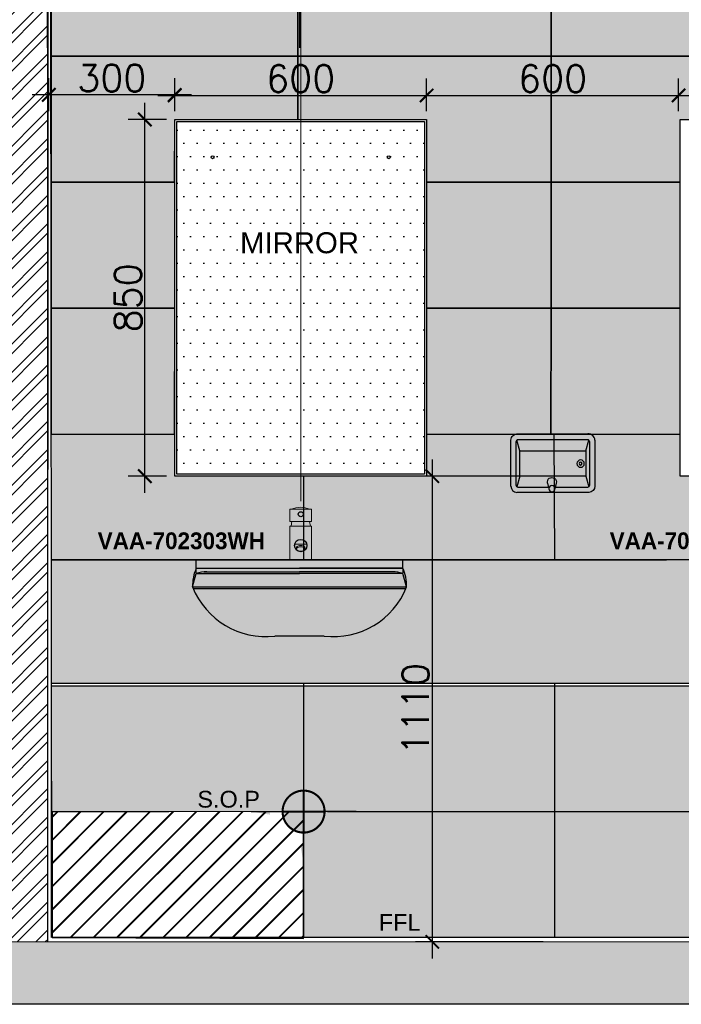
# Model space of a CAD drawing. Header units: millimetres. Extents: x -115474967 to 444143, y -74377 to 241828222.
# Tile 163 of 256: x -116589 to -115013, y 250162 to 252508. Entities that reach past the tile are written whole.
import ezdxf

# ---------------------------------------------------------------- set-up
doc = ezdxf.new("R2010")
doc.units = ezdxf.units.MM
doc.header["$MEASUREMENT"] = 0
doc.linetypes.add('$0$DASHED2', pattern=[0.375, 0.25, -0.125])
doc.layers.add('0-CONS-1', color=40, linetype='Continuous', plot=False)
for name, color, linetype in [('0-ELEV.1', 9, 'Continuous'), ('0-ELEV.25', 4, 'Continuous'), ('0-ELEV.35', 2, 'Continuous'), ('0-HACH', 9, 'Continuous'), ('00-2 Ceiling', 2, 'Continuous'), ('00-3 Elev 02', 1, 'Continuous'), ('00-6 H-Brickwork', 9, 'Continuous'), ('04-6 H-Ceiling', 9, 'Continuous'), ('CEIL-SECT', 2, 'Continuous'), ('DIMS-20', 9, 'Continuous'), ('FITT-SANT', 5, 'Continuous'), ('STRU-CONC', 3, 'Continuous'), ('TEXT-20', 2, 'Continuous'), ('TEXT-50', 2, 'Continuous'), ('TILE', 9, 'Continuous'), ('Walls', 7, 'Continuous')]:
    doc.layers.add(name, color=color, linetype=linetype)
doc.layers.add('00-6 H-CS Ste Proposed', color=7, linetype='Continuous', true_color=0xf00000)
doc.layers.add('0_cons_01', color=40, linetype='Continuous', lineweight=0, plot=False)
doc.layers.add('C-SECTION CONCRETE', color=82, linetype='Continuous', lineweight=35)
doc.layers.add('New_B  _  FLOORS  _  Slabs.exist_Pen_No__101', color=7, linetype='Continuous', lineweight=13, true_color=0x747474)
doc.styles.add('ARIAL', font='arial.ttf')
doc.styles.add('DIMS', font='simplex.shx')
doc.styles.add('TEXT-20', font='arial.ttf', dxfattribs={"height": 40})
doc.styles.add('TEXT-50', font='arial.ttf', dxfattribs={"height": 100})
doc.dimstyles.new('DIM-20', dxfattribs={"dimscale": 4, "dimtxt": 10, "dimasz": 8, "dimexe": 10, "dimexo": 5, "dimgap": 4, "dimtad": 1, "dimdec": 0, "dimrnd": 5, "dimdsep": 46, "dimtxsty": 'DIMS', "dimblk": 'ARCHTICK', "dimcen": 25, "dimdle": 10, "dimclrd": 9, "dimclre": 9, "dimclrt": 4, "dimadec": 0, "dimazin": 0, "dimtfac": 1, "dimtdec": 0, "dimtmove": 2, "dimatfit": 2, "dimfxl": 1, "dimtolj": 1, "dimtzin": 0, "dimarcsym": 0})
doc.dimstyles.new('Plans 1_100 SCALE', dxfattribs={"dimtxt": 175, "dimasz": 90, "dimexe": 90, "dimexo": 100, "dimgap": 60, "dimtad": 1, "dimdec": 0, "dimrnd": 5, "dimtxsty": 'ARIAL', "dimblk": 'ARCHTICK', "dimcen": 20, "dimdle": 90, "dimclrt": 2, "dimadec": 0, "dimazin": 0, "dimtfac": 1, "dimtdec": 0, "dimtix": 1, "dimtmove": 2, "dimatfit": 3, "dimfxl": 400, "dimfxlon": 1, "dimarcsym": 0})

# ---------------------------------------------------------------- blocks, each defined once
blk = doc.blocks.new('A$C5B575EA5')
at = {"layer": 'FITT-SANT', "color": 7}
for p, q in [((0, 118.4), (9, 150.4)), ((9, 150.4), (255, 150.4)), ((27, 154.4), (255, 154.4)), ((483, 154.4), (255, 154.4)), ((483, 154.4), (255, 154.4)), ((501, 150.4), (255, 150.4)), ((501, 150.4), (255, 150.4)), ((510, 118.4), (501, 150.4)), ((0, 118.4), (255, 118.4)), ((255, 118.4), (510, 118.4)), ((255, 118.4), (510, 118.4)), ((2, 114.5), (508.5, 114.5))]:
    blk.add_line(p, q, dxfattribs=at)
at = {"layer": 'FITT-SANT'}
for p, q in [((9, 163.4), (255, 163.4)), ((501, 163.4), (255, 163.4)), ((501, 163.4), (255, 163.4)), ((255, 1.2), (196.2, 1.2)), ((313.9, 1.2), (255, 1.2))]:
    blk.add_line(p, q, dxfattribs=at)
blk.add_lwpolyline([(9, 163.4), (255, 163.4), (501, 163.4)], dxfattribs=at)
blk.add_lwpolyline([(9, 163.4), (255, 163.4), (501, 163.4)], dxfattribs=at)
for centre, radius, start, end in [((103.4, 121.1), 103.4, 155.8727, 181.5075), ((406.6, 121.1), 103.4, 358.4925, 24.1273), ((174.8, 188), 188.1, 201.7452, 276.5394), ((335.3, 188), 188.1, 263.4606, 338.2548), ((335.3, 188), 188.1, 263.4606, 338.2548)]:
    blk.add_arc(centre, radius, start, end, dxfattribs=at)
at = {"layer": 'FITT-SANT', "color": 7}
for centre, radius, start, end in [((28.2, 156.9), 20.2, 161.2396, 198.7604), ((30.6, 95.8), 58.7, 86.5077, 111.5653), ((479.5, 95.8), 58.7, 68.4347, 93.4923), ((481.9, 156.9), 20.2, 341.2396, 18.7604)]:
    blk.add_arc(centre, radius, start, end, dxfattribs=at)
blk = doc.blocks.new('A$C47DC6611')
at = {"layer": '0-ELEV.35', "color": 7}
for p, q in [((21.5, 99.2), (14.2, 124.7)), ((178.5, 99.2), (185.8, 124.7)), ((21.5, 38.6), (14.2, 13.1)), ((178.5, 38.6), (185.8, 13.1)), ((92, 22.2), (95.1, 8.8)), ((112.8, 22.2), (109.7, 8.8))]:
    blk.add_line(p, q, dxfattribs=at)
for points in [[(0, 124.3, -0.433274), (16.8, 139.3, 14.162527)], [(200, 124.3, 0.433274), (183.2, 139.3, -14.162527)], [(0, 15, 0.380618), (14, 0, -14.162527)], [(200, 15, -0.380618), (186, 0, 14.162527)]]:
    blk.add_lwpolyline(points, format="xyb", dxfattribs=at)
for points in [[(0, 124.3), (0, 15)], [(12.8, 121.3), (12.8, 16.5)], [(183.2, 139.3), (14, 139.3)], [(182.4, 126.1), (17.6, 126.1)], [(183.2, 139.3), (183.2, 139.3)], [(187.2, 16.5), (187.2, 121.3)], [(200, 15), (200, 124.3)], [(14, 0), (186, 0)], [(17.6, 11.7), (94.4, 11.7)], [(110.4, 11.7), (182.4, 11.7)]]:
    blk.add_lwpolyline(points, dxfattribs=at)
blk.add_lwpolyline([(178.5, 99.2), (21.5, 99.2), (21.5, 38.7), (178.5, 38.7)], close=True, dxfattribs=at)
for centre, radius in [((33.9, 68.5), 8.75), ((33.9, 68.5), 3.5), ((102.4, 8.8), 7.27)]:
    blk.add_circle(centre, radius, dxfattribs=at)
for centre, radius, start, end in [((17.6, 121.3), 4.8, 90, 180), ((182.4, 121.3), 4.8, 0, 90), ((102.4, 24.7), 10.7, 346.742, 193.258), ((17.6, 16.5), 4.8, 180, 270), ((182.4, 16.5), 4.8, 270, 0)]:
    blk.add_arc(centre, radius, start, end, dxfattribs=at)
blk = doc.blocks.new('_ArchTick')
at = {"color": 0, "linetype": 'ByBlock', "const_width": 0.15}
blk.add_lwpolyline([(-0.5, -0.5), (0.5, 0.5)], dxfattribs=at)
blk = doc.blocks.new('*D187')
at = {"layer": 'Defpoints', "color": 0, "transparency": 16777216}
for p in [(-115619.8, 252327.7), (-116219.8, 252270.3, 0.3), (-115619.8, 252270.3, 0.3)]:
    blk.add_point(p, dxfattribs=at)
at = {"layer": 'DIMS-20', "color": 9, "lineweight": -2, "transparency": 16777216}
for p, q in [((-116219.8, 252290.3), (-116219.8, 252367.7)), ((-115619.8, 252290.3), (-115619.8, 252367.7)), ((-116259.8, 252327.7), (-115579.8, 252327.7))]:
    blk.add_line(p, q, dxfattribs=at)
at = {"layer": 'DIMS-20', "color": 9, "lineweight": -2, "transparency": 16777216, "xscale": 32, "yscale": 32, "zscale": 32, "rotation": 180}
blk.add_blockref('_ArchTick', (-116219.8, 252327.7), dxfattribs=at)
at = {"layer": 'DIMS-20', "color": 9, "lineweight": -2, "transparency": 16777216, "xscale": 32, "yscale": 32, "zscale": 32}
blk.add_blockref('_ArchTick', (-115619.8, 252327.7), dxfattribs=at)
at = {"layer": 'DIMS-20', "color": 4, "transparency": 16777216, "insert": (-115919.8, 252367.7), "char_height": 64, "attachment_point": 5, "style": 'DIMS'}
blk.add_mtext('\\A1;600', dxfattribs=at)
blk = doc.blocks.new('*D188')
at = {"layer": 'Defpoints', "color": 0, "transparency": 16777216}
for p in [(-116291.1, 252270.3), (-116219.8, 252270.3, 0.3), (-116219.8, 251420.3, 0.3)]:
    blk.add_point(p, dxfattribs=at)
at = {"layer": 'DIMS-20', "color": 9, "lineweight": -2, "transparency": 16777216}
for p, q in [((-116291.1, 251380.3), (-116291.1, 252310.3)), ((-116239.8, 252270.3), (-116331.1, 252270.3)), ((-116239.8, 251420.3), (-116331.1, 251420.3))]:
    blk.add_line(p, q, dxfattribs=at)
at = {"layer": 'DIMS-20', "color": 9, "lineweight": -2, "transparency": 16777216, "xscale": 32, "yscale": 32, "zscale": 32}
for p, rotation in [((-116291.1, 252270.3), 90), ((-116291.1, 251420.3), 270)]:
    blk.add_blockref('_ArchTick', p, dxfattribs=dict(at, rotation=rotation))
at = {"layer": 'DIMS-20', "color": 4, "transparency": 16777216, "insert": (-116331.1, 251845.3), "char_height": 64, "attachment_point": 5, "rotation": 90, "style": 'DIMS'}
blk.add_mtext('\\A1;850', dxfattribs=at)
blk = doc.blocks.new('*D417')
at = {"layer": 'Defpoints', "color": 0, "transparency": 16777216}
for p in [(-115322.6, 251420.3, 0.3), (-115606.3, 250310.6), (-115322.7, 250310.6)]:
    blk.add_point(p, dxfattribs=at)
at = {"layer": 'DIMS-20', "color": 9, "lineweight": -2, "transparency": 16777216}
for p, q in [((-115606.3, 251460.3), (-115606.3, 250270.6)), ((-115342.6, 251420.3), (-115646.3, 251420.3)), ((-115342.7, 250310.6), (-115646.3, 250310.6))]:
    blk.add_line(p, q, dxfattribs=at)
at = {"layer": 'DIMS-20', "color": 9, "lineweight": -2, "transparency": 16777216, "xscale": 32, "yscale": 32, "zscale": 32}
for p, rotation in [((-115606.3, 251420.3), 89.99670445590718), ((-115606.3, 250310.6), 269.9967044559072)]:
    blk.add_blockref('_ArchTick', p, dxfattribs=dict(at, rotation=rotation))
at = {"layer": 'DIMS-20', "color": 4, "transparency": 16777216, "insert": (-115646.3, 250865.4), "char_height": 64, "attachment_point": 5, "rotation": 89.9967, "style": 'DIMS'}
blk.add_mtext('\\A1;1110', dxfattribs=at)
blk = doc.blocks.new('*D566')
at = {"layer": 'Defpoints', "color": 0, "transparency": 16777216}
for p in [(-116519.8, 252329), (-116519.8, 252270.2, -473.3), (-116219.8, 252270.3)]:
    blk.add_point(p, dxfattribs=at)
at = {"layer": 'DIMS-20', "color": 9, "lineweight": -2, "transparency": 16777216}
for p, q in [((-116519.8, 252290.2), (-116519.8, 252369)), ((-116219.8, 252290.3), (-116219.8, 252369)), ((-116179.8, 252329), (-116559.8, 252329))]:
    blk.add_line(p, q, dxfattribs=at)
at = {"layer": 'DIMS-20', "color": 9, "lineweight": -2, "transparency": 16777216, "xscale": 32, "yscale": 32, "zscale": 32, "rotation": 180}
blk.add_blockref('_ArchTick', (-116519.8, 252329), dxfattribs=at)
at = {"layer": 'DIMS-20', "color": 9, "lineweight": -2, "transparency": 16777216, "xscale": 32, "yscale": 32, "zscale": 32}
blk.add_blockref('_ArchTick', (-116219.8, 252329), dxfattribs=at)
at = {"layer": 'DIMS-20', "color": 4, "transparency": 16777216, "insert": (-116369.8, 252369), "char_height": 64, "attachment_point": 5, "style": 'DIMS'}
blk.add_mtext('\\A1;300', dxfattribs=at)
blk = doc.blocks.new('*D567')
at = {"layer": 'Defpoints', "color": 0, "transparency": 16777216}
for p in [(-115019.8, 252327.7), (-115619.8, 252270.3), (-115019.8, 252270.3, -473.3)]:
    blk.add_point(p, dxfattribs=at)
at = {"layer": 'DIMS-20', "color": 9, "lineweight": -2, "transparency": 16777216}
for p, q in [((-115619.8, 252290.3), (-115619.8, 252367.7)), ((-115019.8, 252290.3), (-115019.8, 252367.7)), ((-115659.8, 252327.7), (-114979.8, 252327.7))]:
    blk.add_line(p, q, dxfattribs=at)
at = {"layer": 'DIMS-20', "color": 9, "lineweight": -2, "transparency": 16777216, "xscale": 32, "yscale": 32, "zscale": 32, "rotation": 180}
blk.add_blockref('_ArchTick', (-115619.8, 252327.7), dxfattribs=at)
at = {"layer": 'DIMS-20', "color": 9, "lineweight": -2, "transparency": 16777216, "xscale": 32, "yscale": 32, "zscale": 32}
blk.add_blockref('_ArchTick', (-115019.8, 252327.7), dxfattribs=at)
at = {"layer": 'DIMS-20', "color": 4, "transparency": 16777216, "insert": (-115319.8, 252367.7), "char_height": 64, "attachment_point": 5, "style": 'DIMS'}
blk.add_mtext('\\A1;600', dxfattribs=at)
blk = doc.blocks.new('*D351')
at = {"layer": 'Defpoints', "color": 0, "transparency": 16777216}
for p in [(-114419.8, 252327.7), (-114419.8, 252299.1, -473.3), (-115019.8, 252270.3, -473.3)]:
    blk.add_point(p, dxfattribs=at)
at = {"layer": 'DIMS-20', "color": 9, "lineweight": -2, "transparency": 16777216}
for p, q in [((-115019.8, 252290.3), (-115019.8, 252367.7)), ((-114419.8, 252319.1), (-114419.8, 252367.7)), ((-115059.8, 252327.7), (-114379.8, 252327.7))]:
    blk.add_line(p, q, dxfattribs=at)
at = {"layer": 'DIMS-20', "color": 9, "lineweight": -2, "transparency": 16777216, "xscale": 32, "yscale": 32, "zscale": 32, "rotation": 180}
blk.add_blockref('_ArchTick', (-115019.8, 252327.7), dxfattribs=at)
at = {"layer": 'DIMS-20', "color": 9, "lineweight": -2, "transparency": 16777216, "xscale": 32, "yscale": 32, "zscale": 32}
blk.add_blockref('_ArchTick', (-114419.8, 252327.7), dxfattribs=at)
at = {"layer": 'DIMS-20', "color": 4, "transparency": 16777216, "insert": (-114719.8, 252367.7), "char_height": 64, "attachment_point": 5, "style": 'DIMS'}
blk.add_mtext('\\A1;600', dxfattribs=at)
blk = doc.blocks.new('*D360')
at = {"layer": 'Defpoints', "color": 0, "transparency": 16777216}
for p in [(-115921.9, 253301.5), (-116522.5, 252421.1, 10), (-115921.9, 252421.4, -356.6)]:
    blk.add_point(p, dxfattribs=at)
at = {"layer": 'DIMS-20', "color": 9, "lineweight": -2, "transparency": 16777216}
for p, q in [((-116522.5, 252441.1), (-116522.5, 253341.5)), ((-115921.9, 252441.4), (-115921.9, 253341.5)), ((-116562.5, 253301.5), (-115881.9, 253301.5))]:
    blk.add_line(p, q, dxfattribs=at)
at = {"layer": 'DIMS-20', "color": 9, "lineweight": -2, "transparency": 16777216, "xscale": 32, "yscale": 32, "zscale": 32, "rotation": 180}
blk.add_blockref('_ArchTick', (-116522.5, 253301.5), dxfattribs=at)
at = {"layer": 'DIMS-20', "color": 9, "lineweight": -2, "transparency": 16777216, "xscale": 32, "yscale": 32, "zscale": 32}
blk.add_blockref('_ArchTick', (-115921.9, 253301.5), dxfattribs=at)
at = {"layer": 'DIMS-20', "color": 4, "transparency": 16777216, "insert": (-116222.2, 253341.5), "char_height": 64, "attachment_point": 5, "style": 'DIMS'}
blk.add_mtext('\\A1;600', dxfattribs=at)
blk = doc.blocks.new('center')
at = {"layer": '00-6 H-CS Ste Proposed', "true_color": 0xf00000}
h = blk.add_hatch(color=1, dxfattribs=at)
h.paths.add_polyline_path([(-1091490.8, -28160.3, 0.414214), (-1091590.8, -28060.3), (-1091590.8, -28160.3)])
h.paths.add_polyline_path([(-1091690.8, -28160.3, 0.414214), (-1091590.8, -28260.3), (-1091590.8, -28160.3)])
at = {"layer": '0-CONS-1'}
blk.add_circle((-1091590.8, -28160.3), 100, dxfattribs=at)
at = {"layer": '04-6 H-Ceiling', "linetype": 'Continuous', "ltscale": 25, "const_width": 10}
blk.add_lwpolyline([(-1091590.8, -28060.3, 0.414214), (-1091690.8, -28160.3, 0.414214), (-1091590.8, -28260.3, 0.414214), (-1091490.8, -28160.3, 0.414214), (-1091590.8, -28060.3)], format="xyb", dxfattribs=at)
for points in [[(-1091590.8, -28060.3), (-1091590.8, -28260.3)], [(-1091690.8, -28160.3), (-1091490.8, -28160.3)]]:
    blk.add_lwpolyline(points, dxfattribs=at)
at = {"layer": '00-6 H-CS Ste Proposed', "color": 1, "true_color": 0xf00000}
for points in [[(-1091590.8, -27910.3), (-1091590.8, -28160.3)], [(-1091840.8, -28160.3), (-1091590.8, -28160.3)], [(-1091590.8, -28410.3), (-1091590.8, -28160.3)], [(-1091340.8, -28160.3), (-1091590.8, -28160.3)]]:
    blk.add_leader(points, dimstyle='Plans 1_100 SCALE', override={"dimasz": 90}, dxfattribs=at)

msp = doc.modelspace()

# ---------------------------------------------------------------- hatches: boundary and pattern name
at = {"layer": '0-ELEV.1'}
h = msp.add_hatch(dxfattribs=at)
h.set_pattern_fill('DOTS', color=256, scale=20, style=0)
h.set_pattern_definition([(0, (-166902.992, 216907.53), (15.875, 31.75), [0, -31.75])])
h.paths.add_polyline_path([(-115624.80524, 252265.28288), (-116214.80524, 252265.28288), (-116214.80524, 251425.28288), (-115624.80524, 251425.28288)])
h = msp.add_hatch(dxfattribs=at)
h.set_pattern_fill('CROSS', color=256, scale=4, style=0)
h.set_pattern_definition([(0, (-29577.434, -139287.698), (25.4, 25.4), [12.7, -38.1]), (90, (-29571.084, -139294.048), (-25.4, 25.4), [12.7, -38.1])])
h.paths.add_polyline_path([(-113778.88471, 251220.71513), (-113778.88555, 250926.40341), (-116513.83965, 250926.29421), (-116513.84014, 251220.60593), (-115276.94687, 251220.71513), (-114768.33819, 251220.71513), (-114443.2246, 251220.71513), (-113934.61591, 251220.71513), (-113778.88858, 251220.71513)])
at = {"layer": '0-HACH'}
h = msp.add_hatch(dxfattribs=at)
h.set_pattern_fill('AR-CONC', color=8, scale=0.8, style=0)
h.set_pattern_definition([(50, (-2028824.3, 3066403.58), (145.747735, -12.7512684), [15.24, -167.64]), (355, (-2028824.3, 3066403.58), (-28.194737, 152.845476), [12.192, -134.1124673]), (100.4514447, (-2028812.15, 3066402.51), (117.5529977, 140.0942015), [12.952007, -142.472196]), (46.1842, (-2028824.3, 3066444.22), (216.863233, -33.633862), [22.86, -251.46]), (96.6355576, (-2028806.22, 3066441.41), (189.923307, 197.9409), [19.428019, -213.708487]), (351.184151, (-2028824.3, 3066444.22), (189.923307, 197.9409), [18.287974, -201.167786]), (21, (-2028803.98, 3066434.06), (121.291513, -81.8121585), [15.24, -167.64]), (326, (-2028803.98, 3066434.06), (49.441623, 147.350373), [12.192, -134.112]), (71.451445, (-2028793.87, 3066427.24), (170.7331354, 65.538215), [12.952007, -142.47195]), (37.5, (-2028824.295, 3066403.577), (2.4708826, 67.6440311), [0, -132.4864, 0, -136.144, 0, -134.62]), (7.5, (-2028824.295, 3066403.58), (53.45573, 80.1444599), [0, -77.6224, 0, -129.4384, 0, -51.308]), (327.5, (-2028869.61, 3066403.577), (108.4724761, -4.5829952), [0, -50.8, 0, -158.496, 0, -210.312]), (317.5, (-2028889.93, 3066403.58), (118.503345, 20.3411928), [0, -66.04, 0, -105.2576, 0, -149.352])])
h.paths.add_polyline_path([(-110126.90926, 250310.26944), (-117673.12061, 250310.71201), (-117673.09378, 250161.71039), (-110126.62141, 250163.47877)])
at = {"layer": '00-6 H-Brickwork', "lineweight": 0}
h = msp.add_hatch(dxfattribs=at)
h.set_pattern_fill('ANSI32', color=8, scale=5, angle=360, style=0)
h.set_pattern_definition([(45, (-2016562.506, 3066482.054), (-33.67596045, 33.67596045), []), (45, (-2016540.056, 3066482.054), (-33.67596045, 33.67596045), [])])
h.paths.add_polyline_path([(-116521.84867, 253064.5349), (-116752.2194, 253064.5349), (-116754.02501, 250310.97065), (-116522.11817, 250310.33431)])
at = {"layer": 'New_B  _  FLOORS  _  Slabs.exist_Pen_No__101', "linetype": 'Continuous', "lineweight": 0, "true_color": 0xf0ed2d, "transparency": 33554559}
h = msp.add_hatch(color=2, dxfattribs=at)
h.dxf.hatch_style = 1
h.paths.add_polyline_path([(-115926.61405, 252938.68242), (-116494.6872, 252938.68242), (-116494.6872, 252985.68242), (-115926.61405, 252985.68242), (-115926.61405, 253022.11663), (-116514.04586, 253021.88335), (-116514.04586, 252721.5085), (-115926.61405, 252721.74178)])
h.paths.add_polyline_path([(-115323.52429, 253022.11663), (-115926.61405, 253022.11663), (-115926.61405, 252985.68242), (-115323.52429, 252985.68242)])
h.paths.add_polyline_path([(-114720.43453, 253022.11663), (-115323.52429, 253022.11663), (-115323.52429, 252985.68242), (-114720.43453, 252985.68242)])
h.paths.add_polyline_path([(-113514.255, 253022.11663), (-114117.34477, 253022.11663), (-114117.34477, 252985.68242), (-113514.255, 252985.68242)])
h.paths.add_polyline_path([(-112911.16524, 253022.11663), (-113514.255, 253022.11663), (-113514.255, 252985.68242), (-112911.16524, 252985.68242)])
h.paths.add_polyline_path([(-111704.71548, 253022.11663), (-112307.80524, 253022.11663), (-112307.80524, 252985.68242), (-111704.71548, 252985.68242)])
h.paths.add_polyline_path([(-111103.80524, 253022.11663), (-111704.71548, 253022.11663), (-111704.71548, 252985.68242), (-111103.80524, 252985.68242)])
h.paths.add_polyline_path([(-110510.02588, 253022.15232), (-111101.62572, 253022.11676), (-111101.62572, 252721.74191), (-110510.02588, 252721.77746)])
h.paths.add_polyline_path([(-111103.80524, 252938.68242), (-111704.71548, 252938.68242), (-111704.71548, 252721.74178), (-111103.80524, 252721.74178)])
h.paths.add_polyline_path([(-111704.71548, 252938.68242), (-112307.80524, 252938.68242), (-112307.80524, 252721.74178), (-111704.71548, 252721.74178)])
h.paths.add_polyline_path([(-112911.16524, 252938.68242), (-113514.255, 252938.68242), (-113514.255, 252721.74178), (-112911.16524, 252721.74178)])
h.paths.add_polyline_path([(-113514.255, 252938.68242), (-114117.34477, 252938.68242), (-114117.34477, 252721.74178), (-113514.255, 252721.74178), (-113514.255, 252721.74178)])
h.paths.add_polyline_path([(-114720.43453, 252938.68242), (-115323.52429, 252938.68242), (-115323.52429, 252721.74178), (-114720.43453, 252721.74178)])
h.paths.add_polyline_path([(-115323.52429, 252938.68242), (-115926.61405, 252938.68242), (-115926.61405, 252721.74178), (-115323.52429, 252721.74178)])
h.paths.add_polyline_path([(-115926.61405, 252721.74178), (-116514.04586, 252721.5085), (-116514.04586, 252421.13365), (-115926.61405, 252421.36692)])
h.paths.add_polyline_path([(-115323.52429, 252721.74178), (-115926.61405, 252721.74178), (-115926.61405, 252421.36692), (-115323.52429, 252421.36692)])
h.paths.add_polyline_path([(-114720.43453, 252721.74178), (-115323.52429, 252721.74178), (-115323.52429, 252421.36692), (-114720.43453, 252421.36692)])
h.paths.add_polyline_path([(-113514.255, 252721.74178), (-114117.34477, 252721.74178), (-114117.34477, 252421.36692), (-113514.255, 252421.36692)])
h.paths.add_polyline_path([(-112911.16524, 252721.74178), (-113514.255, 252721.74178), (-113514.255, 252721.74178), (-113514.255, 252421.36692), (-112911.16524, 252421.36692)])
h.paths.add_polyline_path([(-111704.71548, 252721.74178), (-112307.80524, 252721.74178), (-112307.80524, 252421.36692), (-111704.71548, 252421.36692)])
h.paths.add_polyline_path([(-111103.80524, 252721.74178), (-111704.71548, 252721.74178), (-111704.71548, 252421.36692), (-111103.80524, 252421.36692)])
h.paths.add_polyline_path([(-110510.02588, 252721.77746), (-111101.62572, 252721.74191), (-111101.62572, 252721.74178), (-111101.62572, 252421.36706), (-110510.02588, 252421.40261)])
h.paths.add_polyline_path([(-111579.19852, 251220.49925), (-111139.2937, 251220.49925), (-111139.2937, 251308.01795), (-111579.19852, 251308.01795)], flags=9)
h.paths.add_polyline_path([(-113029.06121, 251224.95522), (-112589.15638, 251224.95522), (-112589.15638, 251312.47391), (-113029.06121, 251312.47391)], flags=9)
h.paths.add_polyline_path([(-113981.04073, 251224.95522), (-113541.1359, 251224.95522), (-113541.1359, 251312.47391), (-113981.04073, 251312.47391)], flags=9)
h.paths.add_polyline_path([(-115195.38994, 251224.95522), (-114755.48511, 251224.95522), (-114755.48511, 251312.47391), (-115195.38994, 251312.47391)], flags=9)
h.paths.add_polyline_path([(-116414.87184, 251224.95522), (-115974.96701, 251224.95522), (-115974.96701, 251312.47391), (-116414.87184, 251312.47391)], flags=9)
h.paths.add_polyline_path([(-115748.45935, 250315.02516), (-115629.11419, 250315.02516), (-115629.11419, 250397.45353), (-115748.45935, 250397.45353)], flags=9)
h.paths.add_polyline_path([(-114117.35526, 252721.74178), (-114117.36576, 252421.36692), (-114117.34477, 252421.36692), (-114117.34477, 252721.74178)])
h.paths.add_polyline_path([(-114117.34768, 252938.68242), (-114117.35526, 252721.74178), (-114117.34477, 252721.74178), (-114117.34477, 252938.68242)])
h.paths.add_polyline_path([(-114117.34477, 253022.11663), (-114117.34604, 252985.68242), (-114117.34477, 252985.68242)])
h = msp.add_hatch(color=2, dxfattribs=at)
h.dxf.hatch_style = 1
h.paths.add_polyline_path([(-115926.61405, 252421.36692), (-116514.04586, 252421.13365), (-116514.04586, 252120.7588), (-116220.32955, 252120.99166), (-116219.80524, 252270.28288), (-115926.61405, 252270.28288)])
h.paths.add_polyline_path([(-115323.52429, 252421.36692), (-115926.61405, 252421.36692), (-115926.61405, 252270.28288), (-115619.80524, 252270.28288), (-115619.80524, 252120.99207), (-115323.52429, 252120.99207)])
h.paths.add_polyline_path([(-116219.80524, 252120.87564), (-116514.04586, 252120.7588), (-116514.04586, 251820.38395), (-116219.80524, 251820.61722)])
h.paths.add_polyline_path([(-115323.52429, 252120.99207), (-115619.80524, 252120.99207), (-115619.80524, 251820.61722), (-115323.52429, 251820.61722)])
h.paths.add_polyline_path([(-115015.80524, 252120.99207), (-115323.52429, 252120.99207), (-115323.52429, 251820.61722), (-115015.80524, 251820.61722)])
h.paths.add_polyline_path([(-115015.80524, 251820.61722), (-115323.52429, 251820.61722), (-115323.77491, 251521.02203), (-115236.01983, 251521.02203, -0.0844884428), (-115230.85617, 251520.61722), (-115016.0562, 251520.61722)])
h.paths.add_polyline_path([(-115323.52429, 251820.61722), (-115619.80524, 251820.61722), (-115619.80524, 251520.61722), (-115407.53943, 251520.61722, -0.0844884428), (-115402.37577, 251521.02203), (-115323.77491, 251521.02203)])
h.paths.add_polyline_path([(-116219.80524, 251820.61722), (-116514.04586, 251820.38395), (-116514.33446, 251520.50058), (-116220.09384, 251520.73386)])
h.paths.add_polyline_path([(-111579.19852, 251220.49925), (-111139.2937, 251220.49925), (-111139.2937, 251308.01795), (-111579.19852, 251308.01795)], flags=9)
h.paths.add_polyline_path([(-113029.06121, 251224.95522), (-112589.15638, 251224.95522), (-112589.15638, 251312.47391), (-113029.06121, 251312.47391)], flags=9)
h.paths.add_polyline_path([(-113981.04073, 251224.95522), (-113541.1359, 251224.95522), (-113541.1359, 251312.47391), (-113981.04073, 251312.47391)], flags=9)
h.paths.add_polyline_path([(-115195.38994, 251224.95522), (-114755.48511, 251224.95522), (-114755.48511, 251312.47391), (-115195.38994, 251312.47391)], flags=9)
h.paths.add_polyline_path([(-116414.87184, 251224.95522), (-115974.96701, 251224.95522), (-115974.96701, 251312.47391), (-116414.87184, 251312.47391)], flags=9)
h.paths.add_polyline_path([(-115748.45935, 250315.02516), (-115629.11419, 250315.02516), (-115629.11419, 250397.45353), (-115748.45935, 250397.45353)], flags=9)
h = msp.add_hatch(color=2, dxfattribs=at)
h.dxf.hatch_style = 1
h.paths.add_polyline_path([(-110510.02588, 252421.40261), (-111101.62572, 252421.36706), (-111101.62572, 252270.28288), (-110803.80524, 252270.28288), (-110803.77407, 252120.99207), (-110510.02588, 252121.02776)])
h.paths.add_polyline_path([(-111103.80524, 252421.36692), (-111704.71548, 252421.36692), (-111704.71548, 252120.99207), (-111403.80524, 252120.99207), (-111403.80524, 252271.50001), (-111252.39816, 252270.28288), (-111103.80524, 252270.28288)])
h.paths.add_polyline_path([(-111704.71548, 252421.36692), (-112307.80524, 252421.36692), (-112308.07548, 252275.28288), (-112007.80524, 252275.28288), (-112007.80524, 252120.99207), (-111704.71548, 252120.99207)])
h.paths.add_polyline_path([(-111704.71548, 252120.99207), (-112007.80524, 252120.99207), (-112007.80524, 251820.61722), (-111704.71548, 251820.61722)])
h.paths.add_polyline_path([(-111403.80524, 252120.99207), (-111704.71548, 252120.99207), (-111704.71548, 251820.61722), (-111403.80524, 251820.61722)])
h.paths.add_polyline_path([(-110510.02588, 252121.02776), (-110803.77407, 252120.99207), (-110803.77407, 251820.61722), (-110510.02588, 251820.65291)])
h.paths.add_polyline_path([(-110510.02588, 251820.65291), (-110803.77407, 251820.61722), (-110803.52512, 251520.61145), (-110509.77693, 251520.64714)])
h.paths.add_polyline_path([(-111403.80524, 251806.29418), (-111403.80524, 251820.61722), (-111704.71548, 251820.61722), (-111705.36754, 251521.02203), (-111621.23471, 251521.02203), (-111404.42701, 251520.61722)])
h.paths.add_polyline_path([(-111704.71548, 251820.61722), (-112007.77407, 251820.61722), (-112007.80524, 251806.29418), (-112007.80524, 251520.61722), (-111795.53943, 251520.61722, -0.0844884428), (-111790.37577, 251521.02203), (-111705.36754, 251521.02203)])
h.paths.add_polyline_path([(-112911.16524, 252421.36692), (-113514.255, 252421.36692), (-113514.255, 252270.28288), (-113211.80524, 252270.28288), (-113211.80524, 252120.99207), (-112911.16524, 252120.99207)])
h.paths.add_polyline_path([(-113811.80524, 252270.28288), (-113514.255, 252270.28288), (-113514.255, 252421.36692), (-114117.34477, 252421.36692), (-114117.34477, 252120.99207), (-113811.80524, 252120.99207)])
h.paths.add_polyline_path([(-114720.43453, 252421.36692), (-115323.52429, 252421.36692), (-115323.52429, 252120.99207), (-115015.80524, 252120.99207), (-115015.80524, 252270.28288), (-114720.43453, 252270.28288)])
h.paths.add_polyline_path([(-113811.80524, 251820.61722), (-114117.34477, 251820.61722), (-114116.85718, 251521.02203), (-114029.23471, 251521.02203), (-113811.80524, 251520.61819)])
h.paths.add_polyline_path([(-111579.19852, 251220.49925), (-111139.2937, 251220.49925), (-111139.2937, 251308.01795), (-111579.19852, 251308.01795)], flags=9)
h.paths.add_polyline_path([(-113029.06121, 251224.95522), (-112589.15638, 251224.95522), (-112589.15638, 251312.47391), (-113029.06121, 251312.47391)], flags=9)
h.paths.add_polyline_path([(-113981.04073, 251224.95522), (-113541.1359, 251224.95522), (-113541.1359, 251312.47391), (-113981.04073, 251312.47391)], flags=9)
h.paths.add_polyline_path([(-115195.38994, 251224.95522), (-114755.48511, 251224.95522), (-114755.48511, 251312.47391), (-115195.38994, 251312.47391)], flags=9)
h.paths.add_polyline_path([(-116414.87184, 251224.95522), (-115974.96701, 251224.95522), (-115974.96701, 251312.47391), (-116414.87184, 251312.47391)], flags=9)
h.paths.add_polyline_path([(-115748.45935, 250315.02516), (-115629.11419, 250315.02516), (-115629.11419, 250397.45353), (-115748.45935, 250397.45353)], flags=9)
h.paths.add_polyline_path([(-114117.36576, 252421.36692), (-114117.37626, 252120.99207), (-114117.34477, 252120.99207), (-114117.34477, 252421.36692)])
h = msp.add_hatch(color=2, dxfattribs=at)
h.dxf.hatch_style = 1
h.paths.add_polyline_path([(-112307.80524, 251425.28288), (-112007.80524, 251425.28288), (-112008.42701, 251520.61722), (-111404.42987, 251519.30264), (-111404.42987, 251420.28288), (-110803.80524, 251420.28288), (-110803.52512, 251520.61145), (-110510.24185, 251520.64708), (-110510.52712, 251221.0201), (-112308.08765, 251220.64268)])
h.paths.add_polyline_path([(-114117.39724, 251520.61722), (-114117.40772, 251220.93635), (-112911.16524, 251220.8942), (-112911.18157, 251521.02203), (-113211.80524, 251520.61813), (-113211.80524, 251420.28288), (-113811.80524, 251420.28288), (-113811.80524, 251520.61722)])
h.paths.add_polyline_path([(-114713.38125, 251220.95718), (-114713.38125, 251420.28288), (-115016.05663, 251420.28288), (-115016.05663, 251520.11216), (-115619.80524, 251520.61722), (-115619.80524, 251420.28288), (-116220.09384, 251420.28288), (-116220.09384, 251520.73386), (-116513.89033, 251520.50094), (-116513.60209, 251221.0201)])
h = msp.add_hatch(color=2, dxfattribs=at)
h.dxf.hatch_style = 1
h.paths.add_polyline_path([(-116513.61627, 250921.0201), (-112911.16524, 250921.39074), (-112911.16524, 250320.64224), (-115912.38748, 250320.64224), (-115912.38748, 250621.01589), (-116513.0246, 250621.01589)])
at = {"layer": 'New_B  _  FLOORS  _  Slabs.exist_Pen_No__101', "linetype": 'Continuous', "lineweight": 0, "true_color": 0x4b9560}
h = msp.add_hatch(dxfattribs=at)
h.set_pattern_fill('JIS_LC_8', color=105, scale=5, angle=360)
h.set_pattern_definition([(45, (-212570.447, 146332.552), (-27.577164, 27.577164), []), (45, (-212568.447, 146332.552), (-27.577164, 27.577164), [])])
h.paths.add_polyline_path([(-115912.96103, 250318.90496), (-115912.96103, 250621.24082), (-116511.95276, 250620.79095), (-116511.95276, 250321.07195)])

# ---------------------------------------------------------------- linework, layer by layer
at = {"color": 4}
for p, q in [((-116512.7355, 250320.64224, 363.14789), (-116515.11799, 252796.04015, -230.14247)), ((-110511.38433, 250320.64224, 363.14789), (-116512.7355, 250320.64224, 363.14789))]:
    msp.add_line(p, q, dxfattribs=at)
msp.add_line((-115945.79337, 251220.7148, -249.86134), (-115893.81852, 251220.7148, -249.86134))
for centre in [(-116129.80524, 252180.28288), (-115710.1583, 252180.28288)]:
    msp.add_circle(centre, 3.5)
at = {"layer": '0-ELEV.25'}
for p, q in [((-116521.84869, 253064.46611, 10.04607), (-116522.49408, 250310.29371, 10.04607)), ((-113789.07777, 251220.69367, -607.30982), (-116514.05638, 251221.0201, 472.32383))]:
    msp.add_line(p, q, dxfattribs=at)
at = {"layer": '0-ELEV.35', "color": 2, "linetype": 'Continuous'}
for points in [[(-116219.80524, 252270.28288), (-115619.80524, 252270.28288), (-115619.80524, 251420.28288), (-116219.80524, 251420.28288)], [(-115015.80524, 252270.28288), (-114415.80524, 252270.28288), (-114415.80524, 251420.28288), (-115015.80524, 251420.28288)], [(-116214.80524, 252265.28288), (-115624.80524, 252265.28288), (-115624.80524, 251425.28288), (-116214.80524, 251425.28288)]]:
    msp.add_lwpolyline(points, close=True, dxfattribs=at)
at = {"layer": '00-3 Elev 02', "elevation": 5485.89896}
msp.add_lwpolyline([(-115912.96103, 250318.90496), (-115912.96103, 250621.24082), (-116511.95276, 250620.79095), (-116511.95276, 250321.07195)], close=True, dxfattribs=at)
at = {"layer": '0_cons_01', "ltscale": 0.005}
for points, elevation in [([(-116522.49408, 250310.29371), (-110502.27115, 250310.29371), (-110502.27115, 253064.50791), (-116522.49408, 253064.50791)], 10.04607), ([(-116513.61627, 250921.0201), (-112911.16524, 250921.39074), (-112911.16524, 250320.64224), (-115912.38748, 250320.64224), (-115912.38748, 250621.01589), (-116513.0246, 250621.01589)], 215.36926)]:
    msp.add_lwpolyline(points, close=True, dxfattribs=dict(at, elevation=elevation))
at = {"layer": 'C-SECTION CONCRETE', "lineweight": 0}
msp.add_line((-110126.64785, 250310.27795, -357.70059), (-117673.12061, 250310.71201, -357.70059), dxfattribs=at)
at = {"layer": 'CEIL-SECT', "color": 7, "linetype": '$0$DASHED2', "lineweight": 0, "ltscale": 5}
msp.add_line((-115919.80524, 251360.54682), (-115919.80524, 253390.54684), dxfattribs=at)
at = {"layer": 'FITT-SANT', "color": 7, "lineweight": 0, "ltscale": 100, "transparency": 33554610}
for p, q in [((-115942.79661, 251301.33766, -249.86134), (-115940.58044, 251312.71644, -249.86134)), ((-115896.81528, 251300.89661, -249.86134), (-115899.03145, 251312.27538, -249.86134)), ((-115893.81852, 251220.7148, -249.86134), (-115893.81852, 251269.75931, -249.86134)), ((-115905.51309, 251258.55534, -249.86134), (-115934.09881, 251258.55534, -249.86134)), ((-115929.76228, 251246.69251, -249.86134), (-115929.76553, 251249.83113, -249.86134)), ((-115909.97182, 251246.69251, -249.86134), (-115909.97507, 251249.83423, -249.86134))]:
    msp.add_line(p, q, dxfattribs=at)
at = {"layer": 'FITT-SANT', "color": 7, "lineweight": 0, "ltscale": 100, "transparency": 33554610, "elevation": -249.86134}
msp.add_lwpolyline([(-115945.44628, 251341.71479), (-115894.11863, 251341.71479), (-115894.11863, 251312.36112), (-115945.44628, 251312.36112)], close=True, dxfattribs=at)
msp.add_lwpolyline([(-115945.79337, 251220.7148), (-115945.79337, 251300.9916), (-115893.81852, 251300.9916), (-115893.81852, 251269.75931)], dxfattribs=at)
at = {"layer": 'FITT-SANT', "color": 7, "ltscale": 100}
for centre, radius in [((-115919.78246, 251329.69092, -249.86134), 5.97089), ((-115919.80595, 251255.04146, -249.86134), 14.71846)]:
    msp.add_circle(centre, radius, dxfattribs=at)
at = {"layer": 'FITT-SANT', "color": 7, "lineweight": 0, "ltscale": 100, "transparency": 33554610}
for start, end in [(66.94523964, 113.05476036), (66.94524025, 113.05475975)]:
    msp.add_arc((-115920.3969, 251290.23251, -249.86134), 55.95103, start, end, dxfattribs=at)
msp.add_ellipse((-115919.8703, 251249.83113, -249.86134), major_axis=(-9.89523, 0), ratio=0.5504912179, start_param=3.142162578, end_param=6.2843257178, dxfattribs=at)
msp.add_ellipse((-115919.86705, 251246.69251, -249.86134), major_axis=(-9.89523, 0), ratio=0.5504912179, dxfattribs=at)
at = {"layer": 'STRU-CONC', "color": 3}
msp.add_line((-110126.62141, 250163.47877, -357.70059), (-117673.09378, 250161.71039, 185.66402), dxfattribs=at)
at = {"layer": 'TILE', "color": 8}
for p, q in [((-115314.14499, 251220.94803, 548.23571), (-115315.80524, 251521.02067, 1709.86349)), ((-115912.38748, 251220.94803, 119.76808), (-115912.38748, 251420.28288)), ((-116514.05638, 251221.0201, -452.20693), (-115048.62998, 251221.0201, -607.30936)), ((-116513.61627, 250921.0201, 215.36926), (-110510.50356, 250921.0201, -357.70059)), ((-116513.17616, 250320.63617, 87.99632), (-116513.17616, 250926.40341, 717.01069)), ((-115912.38748, 250320.63698, -323.44761), (-115912.38748, 250926.40341, 305.56627)), ((-115314.145, 250320.63779, 105.01827), (-115314.14499, 250926.40341, 734.0345)), ((-116513.17616, 250621.01589, -357.70058), (-116234.10966, 250621.01589, -357.70058)), ((-115856.221, 250621.01589, -357.70058), (-114713.36734, 250621.01589, -357.70058))]:
    msp.add_line(p, q, dxfattribs=at)
at = {"layer": 'TILE', "color": 8, "elevation": 277.77452}
for points in [[(-116514.04586, 252421.13365), (-115926.61405, 252421.36692), (-115926.61405, 252721.74178), (-116514.04586, 252721.5085)], [(-115926.61405, 252421.36692), (-115323.52429, 252421.36692), (-115323.52429, 252721.74178), (-115926.61405, 252721.74178)], [(-115323.52429, 252421.36692), (-114720.43453, 252421.36692), (-114720.43453, 252721.74178), (-115323.52429, 252721.74178)], [(-116514.04586, 252120.7588), (-116220.32995, 252120.87544), (-116219.80524, 252270.28288), (-115926.61405, 252270.28288), (-115926.61405, 252421.36692), (-116514.04586, 252421.13365)], [(-115619.80524, 252270.28288), (-115619.80524, 252120.99207), (-115323.52429, 252120.99207), (-115323.52429, 252421.36692), (-115926.61405, 252421.36692), (-115926.61405, 252270.28288)], [(-115323.52429, 252120.99207), (-115015.80524, 252120.99207), (-115015.80524, 252270.28288), (-114720.43453, 252270.28288), (-114720.43453, 252421.36692), (-115323.52429, 252421.36692)], [(-116514.04586, 251820.38395), (-116219.80524, 251820.61722), (-116219.80524, 252120.99207), (-116514.04586, 252120.7588)], [(-115619.80524, 251820.61722), (-115323.52429, 251820.61722), (-115323.52429, 252120.99207), (-115619.80524, 252120.99207)], [(-115323.52429, 251820.61722), (-115015.80524, 251820.61722), (-115015.80524, 252120.99207), (-115323.52429, 252120.99207)], [(-115620.0562, 251520.61722), (-115323.77525, 251520.61722), (-115323.52429, 251820.61722), (-115619.80524, 251820.61722)], [(-115323.77525, 251520.61722), (-115016.0562, 251520.61722), (-115015.80524, 251820.61722), (-115323.52429, 251820.61722)]]:
    msp.add_lwpolyline(points, close=True, dxfattribs=at)
at = {"layer": 'TILE', "color": 8}
msp.add_lwpolyline([(-116214.80524, 252265.28288), (-115624.80524, 252265.28288), (-115624.80524, 251425.28288), (-116214.80524, 251425.28288)], close=True, dxfattribs=at)
at = {"layer": 'TILE', "color": 8, "elevation": 277.77452}
msp.add_lwpolyline([(-116513.97375, 251520.50087), (-116220.09384, 251520.73386), (-116219.80524, 251820.61722), (-116514.04586, 251820.38395), (-116514.33434, 251520.61722)], dxfattribs=at)
at = {"layer": 'Walls'}
for p, q in [((-116168.45765, 251201.2666, -256.63847), (-116168.5029, 251220.71501, -249.86134)), ((-115676.34114, 251201.2666, -256.63847), (-115676.3864, 251220.71501, -249.86134)), ((-113789.50951, 250926.40341, -613.67361), (-116513.62417, 250926.40341, -611.68258))]:
    msp.add_line(p, q, dxfattribs=at)

# ---------------------------------------------------------------- block references
at = {"xscale": -1}
msp.add_blockref('A$C47DC6611', (-115219.19729, 251381.73336), dxfattribs=at)
at = {"layer": '00-2 Ceiling', "color": 1, "xscale": 0.5, "yscale": 0.5, "zscale": 0.5}
msp.add_blockref('center', (429882.43601, 264701.16439, 399.90351), dxfattribs=at)
at = {"layer": 'FITT-SANT'}
msp.add_blockref('A$C5B575EA5', (-116177.49274, 251037.91469, -255.63847), dxfattribs=at)

# ---------------------------------------------------------------- texts
at = {"layer": 'TEXT-20', "color": 7, "linetype": 'Continuous', "attachment_point": 1, "style": 'TEXT-20'}
for s, insert, char_height, width in [(' MIRROR', (-116083.63623, 252001.61996, 344.85772), 50, 332.8296561), ('S.O.P', (-116165.94588, 250670.46788, 5377.99033), 40, 224.2518076)]:
    msp.add_mtext(s, dxfattribs=dict(at, insert=insert, char_height=char_height, width=width))
at = {"layer": 'TEXT-50', "color": 7, "linetype": 'Continuous', "char_height": 40, "width": 104.2740097, "attachment_point": 7, "style": 'TEXT-50'}
for s, insert in [('\\A1;\\pxql;{\\fCentury Gothic|b1|i0|c0|p34;VAA-702303WH}', (-116403.34906, 251245.70981, -0.25257)), ('\\A1;\\pxql;{\\fCentury Gothic|b1|i0|c0|p34;VAA-702303WH}', (-115183.86717, 251245.70981, -0.25257)), ('{\\fArial|b0|i0|c0|p34;FFL}', (-115733.87544, 250336.8669, -357.70059))]:
    msp.add_mtext(s, dxfattribs=dict(at, insert=insert))

# ---------------------------------------------------------------- dimensions: what is measured, and where the dimension line sits
at = {"layer": 'DIMS-20'}
for base, p1, p2, picture, middle in [((-115921.85372, 253301.51729), (-116522.49408, 252421.13365, 10.04607), (-115921.85372, 252421.36692, -356.61357), '*D360', (-116222.1739, 253341.51729)), ((-116519.80479, 252329.00575), (-116219.80524, 252270.28288), (-116519.80479, 252270.23998, -473.29747), '*D566', (-116369.80501, 252369.00575)), ((-115619.80524, 252327.72862, -0.25257), (-116219.80524, 252270.28288), (-115619.80524, 252270.28288), '*D187', (-115919.80524, 252367.72862, -0.25257)), ((-115019.80479, 252327.72862), (-115619.80524, 252270.28288), (-115019.80479, 252270.28288, -473.29747), '*D567', (-115319.80501, 252367.72862)), ((-114419.80479, 252327.72862), (-115019.80479, 252270.28288, -473.29747), (-114419.80479, 252299.10631, -473.29747), '*D351', (-114719.80479, 252367.72862))]:
    dim = msp.add_linear_dim(base=base, p1=p1, p2=p2, dimstyle='DIM-20', override={"dimtxt": 16, "dimgap": 2}, dxfattribs=at)
    dim.commit()
    dim.dimension.update_dxf_attribs({"geometry": picture, "text_midpoint": middle})
dim = msp.add_linear_dim(base=(-116291.0619, 252270.28288, -0.25257), p1=(-116219.80524, 251420.28288), p2=(-116219.80524, 252270.28288), angle=90, dimstyle='DIM-20', override={"dimtxt": 16, "dimgap": 2}, dxfattribs=at)
dim.commit()
dim.dimension.update_dxf_attribs({"geometry": '*D188', "text_midpoint": (-116331.0619, 251845.28288, -0.25257)})
dim = msp.add_aligned_dim(p1=(-115322.64185, 251420.28288, -357.44802), p2=(-115322.70567, 250310.57682, -357.70059), distance=-283.61465, dimstyle='DIM-20', override={"dimtxt": 16, "dimgap": 2}, dxfattribs=at)
dim.commit()
dim.dimension.update_dxf_attribs({"geometry": '*D417', "text_midpoint": (-115646.28841, 250865.44847, -357.70059)})

doc.saveas('drawing.dxf')
